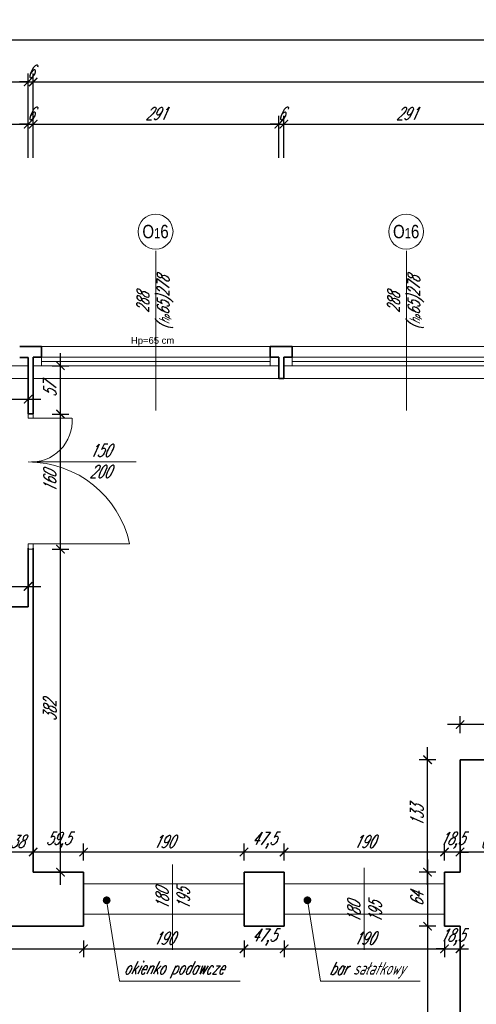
# Model space of a CAD drawing. Header units: millimetres. Extents: x 402 to 79005, y -7782 to 89952.
# Tile 229 of 256: x 23590 to 24131, y 39392 to 40556. Entities that reach past the tile are written whole.
import ezdxf

# ---------------------------------------------------------------- set-up
doc = ezdxf.new("R2010")
doc.units = ezdxf.units.MM
doc.header["$LTSCALE"] = 10
doc.layers.get('0').update_dxf_attribs({"lineweight": 0})
doc.layers.get('Defpoints').update_dxf_attribs({"color": 253})
for name, color, linetype, lineweight in [('01 parter - ściany', 253, 'Continuous', 35), ('03-01_okna', 253, 'Continuous', 15), ('03_drzwi', 253, 'Continuous', 15), ('04-1_widok', 253, 'Continuous', 5), ('05-01_wymiary', 253, 'Continuous', 5), ('05-03_opis', 253, 'Continuous', 5)]:
    doc.layers.add(name, color=color, linetype=linetype, lineweight=lineweight)
doc.styles.add('ariel', font='ARIAL.TTF', dxfattribs={"width": 0.8})
doc.styles.add('ariel_wym', font='simplex.shx', dxfattribs={"width": 0.65, "oblique": 25})
doc.styles.get("Standard").update_dxf_attribs({"font": 'arial.ttf'})
doc.dimstyles.new('ariel 50', dxfattribs={"dimtxt": 15, "dimasz": 10, "dimexe": 10, "dimexo": 0, "dimgap": 5, "dimtad": 1, "dimdec": 1, "dimrnd": 0.5, "dimtxsty": 'ariel_wym', "dimblk": 'ARCHTICK', "dimcen": 2.5, "dimdle": 15, "dimazin": 0, "dimtfac": 1, "dimtdec": 1, "dimtix": 1, "dimtmove": 0, "dimatfit": 3, "dimldrblk": 'DOT', "dimfxl": 0, "dimarcsym": 0})
doc.dimstyles.new('ariel 50 wnętrze', dxfattribs={"dimtxt": 15, "dimasz": 10, "dimexe": 10, "dimexo": 0, "dimgap": 5, "dimtad": 1, "dimdec": 1, "dimrnd": 0.5, "dimtxsty": 'ariel_wym', "dimblk": 'ARCHTICK', "dimcen": 2.5, "dimdle": 15, "dimazin": 0, "dimtfac": 1, "dimtdec": 1, "dimtix": 1, "dimtmove": 0, "dimatfit": 3, "dimldrblk": 'DOT', "dimfxl": 0, "dimarcsym": 0})

# ---------------------------------------------------------------- blocks, each defined once
blk = doc.blocks.new('_ArchTick')
at = {"color": 0, "linetype": 'ByBlock', "const_width": 0.15}
blk.add_lwpolyline([(-0.5, -0.5), (0.5, 0.5)], dxfattribs=at)
blk = doc.blocks.new('*D96')
at = {"layer": '05-01_wymiary', "color": 0, "lineweight": -2}
for p, q in [((23309.4, 40392.9), (23309.4, 40442.9)), ((23600.2, 40392.9), (23600.2, 40442.9)), ((23294.4, 40432.9), (23615.2, 40432.9))]:
    blk.add_line(p, q, dxfattribs=at)
at = {"layer": 'Defpoints', "color": 0}
for p in [(23600.2, 40432.9), (23600.2, 40157), (23309.4, 40132)]:
    blk.add_point(p, dxfattribs=at)
at = {"layer": '05-01_wymiary', "color": 0, "lineweight": -2, "xscale": 10, "yscale": 10, "zscale": 10, "rotation": 180}
blk.add_blockref('_ArchTick', (23309.4, 40432.9), dxfattribs=at)
at = {"layer": '05-01_wymiary', "color": 0, "lineweight": -2, "xscale": 10, "yscale": 10, "zscale": 10}
blk.add_blockref('_ArchTick', (23600.2, 40432.9), dxfattribs=at)
at = {"layer": '05-01_wymiary', "color": 0, "insert": (23454.8, 40445.4), "char_height": 15, "attachment_point": 5, "style": 'ariel_wym'}
blk.add_mtext('291', dxfattribs=at)
blk = doc.blocks.new('_Dot')
at = {"color": 0, "linetype": 'ByBlock', "lineweight": -2}
blk.add_line((-0.5, 0), (-1, 0), dxfattribs=at)
at = {"color": 0, "linetype": 'ByBlock', "const_width": 0.5}
blk.add_lwpolyline([(-0.25, 0, 1), (0.25, 0, 1)], format="xyb", close=True, dxfattribs=at)
blk = doc.blocks.new('*D97')
at = {"layer": '05-01_wymiary', "color": 0, "lineweight": -2}
for p, q in [((23600.2, 40392.9), (23600.2, 40442.9)), ((23606.2, 40392.9), (23606.2, 40442.9)), ((23600.2, 40432.9), (23590.2, 40432.9)), ((23600.2, 40432.9), (23606.2, 40432.9)), ((23606.2, 40432.9), (23616.2, 40432.9))]:
    blk.add_line(p, q, dxfattribs=at)
at = {"layer": 'Defpoints', "color": 0}
for p in [(23606.2, 40432.9), (23600.2, 40157), (23606.2, 40157)]:
    blk.add_point(p, dxfattribs=at)
at = {"layer": '05-01_wymiary', "color": 0, "lineweight": -2, "xscale": 10, "yscale": 10, "zscale": 10}
blk.add_blockref('_ArchTick', (23600.2, 40432.9), dxfattribs=at)
at = {"layer": '05-01_wymiary', "color": 0, "lineweight": -2, "xscale": 10, "yscale": 10, "zscale": 10, "rotation": 180}
blk.add_blockref('_ArchTick', (23606.2, 40432.9), dxfattribs=at)
at = {"layer": '05-01_wymiary', "color": 0, "insert": (23603.2, 40445.4), "char_height": 15, "attachment_point": 5, "style": 'ariel_wym'}
blk.add_mtext('6', dxfattribs=at)
blk = doc.blocks.new('*D98')
at = {"layer": '05-01_wymiary', "color": 0, "lineweight": -2}
for p, q in [((23606.2, 40392.9), (23606.2, 40442.9)), ((23897, 40392.9), (23897, 40442.9)), ((23591.2, 40432.9), (23912, 40432.9))]:
    blk.add_line(p, q, dxfattribs=at)
at = {"layer": 'Defpoints', "color": 0}
for p in [(23897, 40432.9), (23606.2, 40157), (23897, 40157.1)]:
    blk.add_point(p, dxfattribs=at)
at = {"layer": '05-01_wymiary', "color": 0, "lineweight": -2, "xscale": 10, "yscale": 10, "zscale": 10, "rotation": 180}
blk.add_blockref('_ArchTick', (23606.2, 40432.9), dxfattribs=at)
at = {"layer": '05-01_wymiary', "color": 0, "lineweight": -2, "xscale": 10, "yscale": 10, "zscale": 10}
blk.add_blockref('_ArchTick', (23897, 40432.9), dxfattribs=at)
at = {"layer": '05-01_wymiary', "color": 0, "insert": (23751.6, 40445.4), "char_height": 15, "attachment_point": 5, "style": 'ariel_wym'}
blk.add_mtext('291', dxfattribs=at)
blk = doc.blocks.new('*D99')
at = {"layer": '05-01_wymiary', "color": 0, "lineweight": -2}
for p, q in [((23897, 40392.9), (23897, 40442.9)), ((23903, 40392.9), (23903, 40442.9)), ((23897, 40432.9), (23887, 40432.9)), ((23897, 40432.9), (23903, 40432.9)), ((23903, 40432.9), (23913, 40432.9))]:
    blk.add_line(p, q, dxfattribs=at)
at = {"layer": 'Defpoints', "color": 0}
for p in [(23903, 40432.9), (23897, 40157.1), (23903, 40157.1)]:
    blk.add_point(p, dxfattribs=at)
at = {"layer": '05-01_wymiary', "color": 0, "lineweight": -2, "xscale": 10, "yscale": 10, "zscale": 10}
blk.add_blockref('_ArchTick', (23897, 40432.9), dxfattribs=at)
at = {"layer": '05-01_wymiary', "color": 0, "lineweight": -2, "xscale": 10, "yscale": 10, "zscale": 10, "rotation": 180}
blk.add_blockref('_ArchTick', (23903, 40432.9), dxfattribs=at)
at = {"layer": '05-01_wymiary', "color": 0, "insert": (23900, 40445.4), "char_height": 15, "attachment_point": 5, "style": 'ariel_wym'}
blk.add_mtext('6', dxfattribs=at)
blk = doc.blocks.new('*D100')
at = {"layer": '05-01_wymiary', "color": 0, "lineweight": -2}
for p, q in [((23903, 40392.9), (23903, 40442.9)), ((24193.8, 40392.9), (24193.8, 40442.9)), ((23888, 40432.9), (24208.8, 40432.9))]:
    blk.add_line(p, q, dxfattribs=at)
at = {"layer": 'Defpoints', "color": 0}
for p in [(24193.8, 40432.9), (23903, 40157.1), (24193.8, 40157.1)]:
    blk.add_point(p, dxfattribs=at)
at = {"layer": '05-01_wymiary', "color": 0, "lineweight": -2, "xscale": 10, "yscale": 10, "zscale": 10, "rotation": 180}
blk.add_blockref('_ArchTick', (23903, 40432.9), dxfattribs=at)
at = {"layer": '05-01_wymiary', "color": 0, "lineweight": -2, "xscale": 10, "yscale": 10, "zscale": 10}
blk.add_blockref('_ArchTick', (24193.8, 40432.9), dxfattribs=at)
at = {"layer": '05-01_wymiary', "color": 0, "insert": (24048.4, 40445.4), "char_height": 15, "attachment_point": 5, "style": 'ariel_wym'}
blk.add_mtext('291', dxfattribs=at)
blk = doc.blocks.new('*D112')
at = {"layer": '05-01_wymiary', "color": 0, "lineweight": -2}
for p, q in [((22857.5, 40442.8), (22857.5, 40492.8)), ((23600.2, 40442.8), (23600.2, 40492.8)), ((22842.5, 40482.8), (23615.2, 40482.8))]:
    blk.add_line(p, q, dxfattribs=at)
at = {"layer": 'Defpoints', "color": 0}
for p in [(23600.2, 40482.8), (22857.5, 40170), (23600.2, 40157)]:
    blk.add_point(p, dxfattribs=at)
at = {"layer": '05-01_wymiary', "color": 0, "lineweight": -2, "xscale": 10, "yscale": 10, "zscale": 10, "rotation": 180}
blk.add_blockref('_ArchTick', (22857.5, 40482.8), dxfattribs=at)
at = {"layer": '05-01_wymiary', "color": 0, "lineweight": -2, "xscale": 10, "yscale": 10, "zscale": 10}
blk.add_blockref('_ArchTick', (23600.2, 40482.8), dxfattribs=at)
at = {"layer": '05-01_wymiary', "color": 0, "insert": (23228.8, 40495.3), "char_height": 15, "attachment_point": 5, "style": 'ariel_wym'}
blk.add_mtext('743', dxfattribs=at)
blk = doc.blocks.new('*D113')
at = {"layer": '05-01_wymiary', "color": 0, "lineweight": -2}
for p, q in [((23600.2, 40442.8), (23600.2, 40492.8)), ((23606.2, 40442.8), (23606.2, 40492.8)), ((23600.2, 40482.8), (23590.2, 40482.8)), ((23600.2, 40482.8), (23606.2, 40482.8)), ((23606.2, 40482.8), (23616.2, 40482.8))]:
    blk.add_line(p, q, dxfattribs=at)
at = {"layer": 'Defpoints', "color": 0}
for p in [(23606.2, 40482.8), (23600.2, 40157), (23606.2, 40157)]:
    blk.add_point(p, dxfattribs=at)
at = {"layer": '05-01_wymiary', "color": 0, "lineweight": -2, "xscale": 10, "yscale": 10, "zscale": 10}
blk.add_blockref('_ArchTick', (23600.2, 40482.8), dxfattribs=at)
at = {"layer": '05-01_wymiary', "color": 0, "lineweight": -2, "xscale": 10, "yscale": 10, "zscale": 10, "rotation": 180}
blk.add_blockref('_ArchTick', (23606.2, 40482.8), dxfattribs=at)
at = {"layer": '05-01_wymiary', "color": 0, "insert": (23603.2, 40495.3), "char_height": 15, "attachment_point": 5, "style": 'ariel_wym'}
blk.add_mtext('6', dxfattribs=at)
blk = doc.blocks.new('*D114')
at = {"layer": '05-01_wymiary', "color": 0, "lineweight": -2}
for p, q in [((23606.2, 40442.8), (23606.2, 40492.8)), ((25377.9, 40442.8), (25377.9, 40492.8)), ((23591.2, 40482.8), (25392.9, 40482.8))]:
    blk.add_line(p, q, dxfattribs=at)
at = {"layer": 'Defpoints', "color": 0}
for p in [(25377.9, 40482.8), (23606.2, 40157), (25377.9, 40132)]:
    blk.add_point(p, dxfattribs=at)
at = {"layer": '05-01_wymiary', "color": 0, "lineweight": -2, "xscale": 10, "yscale": 10, "zscale": 10, "rotation": 180}
blk.add_blockref('_ArchTick', (23606.2, 40482.8), dxfattribs=at)
at = {"layer": '05-01_wymiary', "color": 0, "lineweight": -2, "xscale": 10, "yscale": 10, "zscale": 10}
blk.add_blockref('_ArchTick', (25377.9, 40482.8), dxfattribs=at)
at = {"layer": '05-01_wymiary', "color": 0, "insert": (24492, 40496.8), "char_height": 15, "attachment_point": 5, "style": 'ariel_wym'}
blk.add_mtext('1771,5', dxfattribs=at)
blk = doc.blocks.new('*D118')
at = {"layer": '05-01_wymiary', "color": 0, "lineweight": -2}
for p, q in [((22857.5, 40492.7), (22857.5, 40542.7)), ((25741.8, 40492.7), (25741.8, 40542.7)), ((22842.5, 40532.7), (25756.8, 40532.7))]:
    blk.add_line(p, q, dxfattribs=at)
at = {"layer": 'Defpoints', "color": 0}
for p in [(25741.8, 40532.7), (25741.8, 40206.8), (22857.5, 40170)]:
    blk.add_point(p, dxfattribs=at)
at = {"layer": '05-01_wymiary', "color": 0, "lineweight": -2, "xscale": 10, "yscale": 10, "zscale": 10, "rotation": 180}
blk.add_blockref('_ArchTick', (22857.5, 40532.7), dxfattribs=at)
at = {"layer": '05-01_wymiary', "color": 0, "lineweight": -2, "xscale": 10, "yscale": 10, "zscale": 10}
blk.add_blockref('_ArchTick', (25741.8, 40532.7), dxfattribs=at)
at = {"layer": '05-01_wymiary', "color": 0, "insert": (24299.6, 40546.6), "char_height": 15, "attachment_point": 5, "style": 'ariel_wym'}
blk.add_mtext('2884,5', dxfattribs=at)
blk = doc.blocks.new('*D704')
at = {"layer": '05-01_wymiary', "color": 0, "lineweight": -2}
for p, q in [((24111.7, 39581.8), (24111.7, 39561.8)), ((24175.8, 39581.8), (24175.8, 39561.8)), ((24190.8, 39571.8), (24096.7, 39571.8))]:
    blk.add_line(p, q, dxfattribs=at)
at = {"layer": 'Defpoints', "color": 0}
for p in [(24111.7, 39681), (24175.8, 39617), (24111.7, 39571.8)]:
    blk.add_point(p, dxfattribs=at)
at = {"layer": '05-01_wymiary', "color": 0, "lineweight": -2, "xscale": 10, "yscale": 10, "zscale": 10, "rotation": 180}
blk.add_blockref('_ArchTick', (24111.7, 39571.8), dxfattribs=at)
at = {"layer": '05-01_wymiary', "color": 0, "lineweight": -2, "xscale": 10, "yscale": 10, "zscale": 10}
blk.add_blockref('_ArchTick', (24175.8, 39571.8), dxfattribs=at)
at = {"layer": '05-01_wymiary', "color": 0, "insert": (24143.8, 39584.3), "char_height": 15, "attachment_point": 5, "style": 'ariel_wym'}
blk.add_mtext('64', dxfattribs=at)
blk = doc.blocks.new('*D716')
at = {"layer": '05-01_wymiary', "color": 0, "lineweight": -2}
for p, q in [((24111.7, 39712.6), (24111.7, 39732.6)), ((24221.7, 39712.6), (24221.7, 39732.6)), ((24236.7, 39722.6), (24096.7, 39722.6))]:
    blk.add_line(p, q, dxfattribs=at)
at = {"layer": 'Defpoints', "color": 0}
for p in [(24111.7, 39722.6), (24111.7, 39681), (24221.7, 39681)]:
    blk.add_point(p, dxfattribs=at)
at = {"layer": '05-01_wymiary', "color": 0, "lineweight": -2, "xscale": 10, "yscale": 10, "zscale": 10, "rotation": 180}
blk.add_blockref('_ArchTick', (24111.7, 39722.6), dxfattribs=at)
at = {"layer": '05-01_wymiary', "color": 0, "lineweight": -2, "xscale": 10, "yscale": 10, "zscale": 10}
blk.add_blockref('_ArchTick', (24221.7, 39722.6), dxfattribs=at)
at = {"layer": '05-01_wymiary', "color": 0, "insert": (24166.7, 39735.1), "char_height": 15, "attachment_point": 5, "style": 'ariel_wym'}
blk.add_mtext('110', dxfattribs=at)
blk = doc.blocks.new('*D717')
at = {"layer": '05-01_wymiary', "color": 0, "lineweight": -2}
for p, q in [((24073.2, 39533), (24073.2, 39696)), ((24083.2, 39681), (24063.2, 39681)), ((24083.2, 39548), (24063.2, 39548))]:
    blk.add_line(p, q, dxfattribs=at)
at = {"layer": 'Defpoints', "color": 0}
for p in [(24073.2, 39681), (24111.7, 39681), (24111.7, 39548)]:
    blk.add_point(p, dxfattribs=at)
at = {"layer": '05-01_wymiary', "color": 0, "lineweight": -2, "xscale": 10, "yscale": 10, "zscale": 10}
for p, rotation in [((24073.2, 39681), 90), ((24073.2, 39548), 270)]:
    blk.add_blockref('_ArchTick', p, dxfattribs=dict(at, rotation=rotation))
at = {"layer": '05-01_wymiary', "color": 0, "insert": (24060.7, 39614.5), "char_height": 15, "attachment_point": 5, "rotation": 90, "style": 'ariel_wym'}
blk.add_mtext('133', dxfattribs=at)
blk = doc.blocks.new('*D718')
at = {"layer": '05-01_wymiary', "color": 0, "lineweight": -2}
for p, q in [((24073.2, 39563), (24073.2, 39469)), ((24083.2, 39548), (24063.2, 39548)), ((24083.2, 39484), (24063.2, 39484))]:
    blk.add_line(p, q, dxfattribs=at)
at = {"layer": 'Defpoints', "color": 0}
for p in [(24111.7, 39548), (24073.2, 39484), (24111.7, 39484)]:
    blk.add_point(p, dxfattribs=at)
at = {"layer": '05-01_wymiary', "color": 0, "lineweight": -2, "xscale": 10, "yscale": 10, "zscale": 10}
for p, rotation in [((24073.2, 39548), 90), ((24073.2, 39484), 270)]:
    blk.add_blockref('_ArchTick', p, dxfattribs=dict(at, rotation=rotation))
at = {"layer": '05-01_wymiary', "color": 0, "insert": (24060.7, 39516), "char_height": 15, "attachment_point": 5, "rotation": 90, "style": 'ariel_wym'}
blk.add_mtext('64', dxfattribs=at)
blk = doc.blocks.new('*D719')
at = {"layer": '05-01_wymiary', "color": 0, "lineweight": -2}
for p, q in [((24073.2, 39499), (24073.2, 39132)), ((24083.2, 39484), (24063.2, 39484)), ((24083.2, 39147), (24063.2, 39147))]:
    blk.add_line(p, q, dxfattribs=at)
at = {"layer": 'Defpoints', "color": 0}
for p in [(24111.7, 39484), (24073.2, 39147), (24094.2, 39147)]:
    blk.add_point(p, dxfattribs=at)
at = {"layer": '05-01_wymiary', "color": 0, "lineweight": -2, "xscale": 10, "yscale": 10, "zscale": 10}
for p, rotation in [((24073.2, 39484), 90), ((24073.2, 39147), 270)]:
    blk.add_blockref('_ArchTick', p, dxfattribs=dict(at, rotation=rotation))
at = {"layer": '05-01_wymiary', "color": 0, "insert": (24060.7, 39315.5), "char_height": 15, "attachment_point": 5, "rotation": 90, "style": 'ariel_wym'}
blk.add_mtext('337', dxfattribs=at)
blk = doc.blocks.new('*D729')
at = {"layer": '05-01_wymiary', "color": 0, "lineweight": -2}
for p, q in [((24093.3, 39561.8), (24093.3, 39581.8)), ((24111.7, 39561.8), (24111.7, 39581.8)), ((24093.3, 39571.8), (24083.3, 39571.8)), ((24111.7, 39571.8), (24093.3, 39571.8)), ((24111.7, 39571.8), (24121.7, 39571.8))]:
    blk.add_line(p, q, dxfattribs=at)
at = {"layer": 'Defpoints', "color": 0}
for p in [(24093.3, 39571.8), (24093.3, 39548), (24111.7, 39548)]:
    blk.add_point(p, dxfattribs=at)
at = {"layer": '05-01_wymiary', "color": 0, "lineweight": -2, "xscale": 10, "yscale": 10, "zscale": 10}
blk.add_blockref('_ArchTick', (24093.3, 39571.8), dxfattribs=at)
at = {"layer": '05-01_wymiary', "color": 0, "lineweight": -2, "xscale": 10, "yscale": 10, "zscale": 10, "rotation": 180}
blk.add_blockref('_ArchTick', (24111.7, 39571.8), dxfattribs=at)
at = {"layer": '05-01_wymiary', "color": 0, "insert": (24102.5, 39585.7), "char_height": 15, "attachment_point": 5, "style": 'ariel_wym'}
blk.add_mtext('18,5', dxfattribs=at)
blk = doc.blocks.new('*D730')
at = {"layer": '05-01_wymiary', "color": 0, "lineweight": -2}
for p, q in [((23903.4, 39561.8), (23903.4, 39581.8)), ((24093.3, 39561.8), (24093.3, 39581.8)), ((24108.3, 39571.8), (23888.4, 39571.8))]:
    blk.add_line(p, q, dxfattribs=at)
at = {"layer": 'Defpoints', "color": 0}
for p in [(23903.4, 39571.8), (23903.4, 39548), (24093.3, 39548)]:
    blk.add_point(p, dxfattribs=at)
at = {"layer": '05-01_wymiary', "color": 0, "lineweight": -2, "xscale": 10, "yscale": 10, "zscale": 10, "rotation": 180}
blk.add_blockref('_ArchTick', (23903.4, 39571.8), dxfattribs=at)
at = {"layer": '05-01_wymiary', "color": 0, "lineweight": -2, "xscale": 10, "yscale": 10, "zscale": 10}
blk.add_blockref('_ArchTick', (24093.3, 39571.8), dxfattribs=at)
at = {"layer": '05-01_wymiary', "color": 0, "insert": (23998.3, 39584.3), "char_height": 15, "attachment_point": 5, "style": 'ariel_wym'}
blk.add_mtext('190', dxfattribs=at)
blk = doc.blocks.new('*D731')
at = {"layer": '05-01_wymiary', "color": 0, "lineweight": -2}
for p, q in [((23855.9, 39561.8), (23855.9, 39581.8)), ((23903.4, 39561.8), (23903.4, 39581.8)), ((23918.4, 39571.8), (23840.9, 39571.8))]:
    blk.add_line(p, q, dxfattribs=at)
at = {"layer": 'Defpoints', "color": 0}
for p in [(23855.9, 39571.8), (23855.9, 39548), (23903.4, 39548)]:
    blk.add_point(p, dxfattribs=at)
at = {"layer": '05-01_wymiary', "color": 0, "lineweight": -2, "xscale": 10, "yscale": 10, "zscale": 10, "rotation": 180}
blk.add_blockref('_ArchTick', (23855.9, 39571.8), dxfattribs=at)
at = {"layer": '05-01_wymiary', "color": 0, "lineweight": -2, "xscale": 10, "yscale": 10, "zscale": 10}
blk.add_blockref('_ArchTick', (23903.4, 39571.8), dxfattribs=at)
at = {"layer": '05-01_wymiary', "color": 0, "insert": (23879.6, 39585.7), "char_height": 15, "attachment_point": 5, "style": 'ariel_wym'}
blk.add_mtext('47,5', dxfattribs=at)
blk = doc.blocks.new('*D732')
at = {"layer": '05-01_wymiary', "color": 0, "lineweight": -2}
for p, q in [((23665.9, 39561.8), (23665.9, 39581.8)), ((23855.9, 39561.8), (23855.9, 39581.8)), ((23870.9, 39571.8), (23650.9, 39571.8))]:
    blk.add_line(p, q, dxfattribs=at)
at = {"layer": 'Defpoints', "color": 0}
for p in [(23665.9, 39571.8), (23665.9, 39548), (23855.9, 39548)]:
    blk.add_point(p, dxfattribs=at)
at = {"layer": '05-01_wymiary', "color": 0, "lineweight": -2, "xscale": 10, "yscale": 10, "zscale": 10, "rotation": 180}
blk.add_blockref('_ArchTick', (23665.9, 39571.8), dxfattribs=at)
at = {"layer": '05-01_wymiary', "color": 0, "lineweight": -2, "xscale": 10, "yscale": 10, "zscale": 10}
blk.add_blockref('_ArchTick', (23855.9, 39571.8), dxfattribs=at)
at = {"layer": '05-01_wymiary', "color": 0, "insert": (23760.9, 39584.3), "char_height": 15, "attachment_point": 5, "style": 'ariel_wym'}
blk.add_mtext('190', dxfattribs=at)
blk = doc.blocks.new('*D733')
at = {"layer": '05-01_wymiary', "color": 0, "lineweight": -2}
for p, q in [((23606.2, 39561.8), (23606.2, 39581.8)), ((23665.9, 39561.8), (23665.9, 39581.8)), ((23680.9, 39571.8), (23591.2, 39571.8))]:
    blk.add_line(p, q, dxfattribs=at)
at = {"layer": 'Defpoints', "color": 0}
for p in [(23606.2, 39571.8), (23606.2, 39548), (23665.9, 39548)]:
    blk.add_point(p, dxfattribs=at)
at = {"layer": '05-01_wymiary', "color": 0, "lineweight": -2, "xscale": 10, "yscale": 10, "zscale": 10, "rotation": 180}
blk.add_blockref('_ArchTick', (23606.2, 39571.8), dxfattribs=at)
at = {"layer": '05-01_wymiary', "color": 0, "lineweight": -2, "xscale": 10, "yscale": 10, "zscale": 10}
blk.add_blockref('_ArchTick', (23665.9, 39571.8), dxfattribs=at)
at = {"layer": '05-01_wymiary', "color": 0, "insert": (23636, 39585.7), "char_height": 15, "attachment_point": 5, "style": 'ariel_wym'}
blk.add_mtext('59,5', dxfattribs=at)
blk = doc.blocks.new('*D734')
at = {"layer": '05-01_wymiary', "color": 0, "lineweight": -2}
for p, q in [((23568.2, 39561.8), (23568.2, 39581.8)), ((23606.2, 39561.8), (23606.2, 39581.8)), ((23621.2, 39571.8), (23553.2, 39571.8))]:
    blk.add_line(p, q, dxfattribs=at)
at = {"layer": 'Defpoints', "color": 0}
for p in [(23568.2, 39571.8), (23568.2, 39548), (23606.2, 39548)]:
    blk.add_point(p, dxfattribs=at)
at = {"layer": '05-01_wymiary', "color": 0, "lineweight": -2, "xscale": 10, "yscale": 10, "zscale": 10, "rotation": 180}
blk.add_blockref('_ArchTick', (23568.2, 39571.8), dxfattribs=at)
at = {"layer": '05-01_wymiary', "color": 0, "lineweight": -2, "xscale": 10, "yscale": 10, "zscale": 10}
blk.add_blockref('_ArchTick', (23606.2, 39571.8), dxfattribs=at)
at = {"layer": '05-01_wymiary', "color": 0, "insert": (23587.2, 39584.3), "char_height": 15, "attachment_point": 5, "style": 'ariel_wym'}
blk.add_mtext('38', dxfattribs=at)
blk = doc.blocks.new('*D740')
at = {"layer": '05-01_wymiary', "color": 0, "lineweight": -2}
for p, q in [((23638.5, 39533), (23638.5, 39945.1)), ((23628.5, 39930.1), (23648.5, 39930.1)), ((23628.5, 39548), (23648.5, 39548))]:
    blk.add_line(p, q, dxfattribs=at)
at = {"layer": 'Defpoints', "color": 0}
for p in [(23606.3, 39930.1), (23638.5, 39930.1), (23606.2, 39548)]:
    blk.add_point(p, dxfattribs=at)
at = {"layer": '05-01_wymiary', "color": 0, "lineweight": -2, "xscale": 10, "yscale": 10, "zscale": 10}
for p, rotation in [((23638.5, 39930.1), 90), ((23638.5, 39548), 270)]:
    blk.add_blockref('_ArchTick', p, dxfattribs=dict(at, rotation=rotation))
at = {"layer": '05-01_wymiary', "color": 0, "insert": (23626, 39739.1), "char_height": 15, "attachment_point": 5, "rotation": 90, "style": 'ariel_wym'}
blk.add_mtext('382', dxfattribs=at)
blk = doc.blocks.new('*D741')
at = {"layer": '05-01_wymiary', "color": 0, "lineweight": -2}
for p, q in [((23638.5, 39915.1), (23638.5, 40105)), ((23628.5, 40090), (23648.5, 40090)), ((23628.5, 39930.1), (23648.5, 39930.1))]:
    blk.add_line(p, q, dxfattribs=at)
at = {"layer": 'Defpoints', "color": 0}
for p in [(23606.1, 40090), (23638.5, 40090), (23606.3, 39930.1)]:
    blk.add_point(p, dxfattribs=at)
at = {"layer": '05-01_wymiary', "color": 0, "lineweight": -2, "xscale": 10, "yscale": 10, "zscale": 10}
for p, rotation in [((23638.5, 40090), 90), ((23638.5, 39930.1), 270)]:
    blk.add_blockref('_ArchTick', p, dxfattribs=dict(at, rotation=rotation))
at = {"layer": '05-01_wymiary', "color": 0, "insert": (23626, 40010), "char_height": 15, "attachment_point": 5, "rotation": 90, "style": 'ariel_wym'}
blk.add_mtext('160', dxfattribs=at)
blk = doc.blocks.new('*D742')
at = {"layer": '05-01_wymiary', "color": 0, "lineweight": -2}
for p, q in [((23638.5, 40075), (23638.5, 40162.1)), ((23628.5, 40147.1), (23648.5, 40147.1)), ((23628.5, 40090), (23648.5, 40090))]:
    blk.add_line(p, q, dxfattribs=at)
at = {"layer": 'Defpoints', "color": 0}
for p in [(23606.2, 40147.1), (23638.5, 40147.1), (23606.1, 40090)]:
    blk.add_point(p, dxfattribs=at)
at = {"layer": '05-01_wymiary', "color": 0, "lineweight": -2, "xscale": 10, "yscale": 10, "zscale": 10}
for p, rotation in [((23638.5, 40147.1), 90), ((23638.5, 40090), 270)]:
    blk.add_blockref('_ArchTick', p, dxfattribs=dict(at, rotation=rotation))
at = {"layer": '05-01_wymiary', "color": 0, "insert": (23626, 40118.5), "char_height": 15, "attachment_point": 5, "rotation": 90, "style": 'ariel_wym'}
blk.add_mtext('57', dxfattribs=at)
blk = doc.blocks.new('*D744')
at = {"layer": '05-01_wymiary', "color": 0, "lineweight": -2}
for p, q in [((23543.5, 39809), (23543.5, 39877)), ((23553.5, 39862), (23533.5, 39862)), ((23553.5, 39824), (23533.5, 39824))]:
    blk.add_line(p, q, dxfattribs=at)
at = {"layer": 'Defpoints', "color": 0}
for p in [(23543.5, 39862), (23600.2, 39862), (23568.2, 39824)]:
    blk.add_point(p, dxfattribs=at)
at = {"layer": '05-01_wymiary', "color": 0, "lineweight": -2, "xscale": 10, "yscale": 10, "zscale": 10}
for p, rotation in [((23543.5, 39862), 90), ((23543.5, 39824), 270)]:
    blk.add_blockref('_ArchTick', p, dxfattribs=dict(at, rotation=rotation))
at = {"layer": '05-01_wymiary', "color": 0, "insert": (23531, 39843), "char_height": 15, "attachment_point": 5, "rotation": 90, "style": 'ariel_wym'}
blk.add_mtext('38', dxfattribs=at)
blk = doc.blocks.new('*D745')
at = {"layer": '05-01_wymiary', "color": 0, "lineweight": -2}
for p, q in [((23543.5, 39847), (23543.5, 40147.1)), ((23553.5, 40132.1), (23533.5, 40132.1)), ((23553.5, 39862), (23533.5, 39862))]:
    blk.add_line(p, q, dxfattribs=at)
at = {"layer": 'Defpoints', "color": 0}
for p in [(23543.5, 40132.1), (23600.2, 40132.1), (23600.2, 39862)]:
    blk.add_point(p, dxfattribs=at)
at = {"layer": '05-01_wymiary', "color": 0, "lineweight": -2, "xscale": 10, "yscale": 10, "zscale": 10}
for p, rotation in [((23543.5, 40132.1), 90), ((23543.5, 39862), 270)]:
    blk.add_blockref('_ArchTick', p, dxfattribs=dict(at, rotation=rotation))
at = {"layer": '05-01_wymiary', "color": 0, "insert": (23531, 39997.1), "char_height": 15, "attachment_point": 5, "rotation": 90, "style": 'ariel_wym'}
blk.add_mtext('270', dxfattribs=at)
blk = doc.blocks.new('*D746')
at = {"layer": '05-01_wymiary', "color": 0, "lineweight": -2}
for p, q in [((23543.5, 40117.1), (23543.5, 40185)), ((23553.5, 40170), (23533.5, 40170)), ((23553.5, 40132.1), (23533.5, 40132.1))]:
    blk.add_line(p, q, dxfattribs=at)
at = {"layer": 'Defpoints', "color": 0}
for p in [(23543.5, 40170), (23600.2, 40170), (23600.2, 40132.1)]:
    blk.add_point(p, dxfattribs=at)
at = {"layer": '05-01_wymiary', "color": 0, "lineweight": -2, "xscale": 10, "yscale": 10, "zscale": 10}
for p, rotation in [((23543.5, 40170), 90), ((23543.5, 40132.1), 270)]:
    blk.add_blockref('_ArchTick', p, dxfattribs=dict(at, rotation=rotation))
at = {"layer": '05-01_wymiary', "color": 0, "insert": (23531, 40151), "char_height": 15, "attachment_point": 5, "rotation": 90, "style": 'ariel_wym'}
blk.add_mtext('38', dxfattribs=at)
blk = doc.blocks.new('*D747')
at = {"layer": '05-01_wymiary', "color": 0, "lineweight": -2}
for p, q in [((22879, 39876), (22879, 39896)), ((23600.2, 39876), (23600.2, 39896)), ((22864, 39886), (23615.2, 39886))]:
    blk.add_line(p, q, dxfattribs=at)
at = {"layer": 'Defpoints', "color": 0}
for p in [(23600.2, 39886), (22879, 39862), (23600.2, 39860.7)]:
    blk.add_point(p, dxfattribs=at)
at = {"layer": '05-01_wymiary', "color": 0, "lineweight": -2, "xscale": 10, "yscale": 10, "zscale": 10, "rotation": 180}
blk.add_blockref('_ArchTick', (22879, 39886), dxfattribs=at)
at = {"layer": '05-01_wymiary', "color": 0, "lineweight": -2, "xscale": 10, "yscale": 10, "zscale": 10}
blk.add_blockref('_ArchTick', (23600.2, 39886), dxfattribs=at)
at = {"layer": '05-01_wymiary', "color": 0, "insert": (23239.6, 39898.5), "char_height": 15, "attachment_point": 5, "style": 'ariel_wym'}
blk.add_mtext('721', dxfattribs=at)
blk = doc.blocks.new('*D753')
at = {"layer": '05-01_wymiary', "color": 0, "lineweight": -2}
for p, q in [((23351.3, 39467.3), (23351.3, 39447.3)), ((23665.9, 39467.3), (23665.9, 39447.3)), ((23336.3, 39457.3), (23680.9, 39457.3))]:
    blk.add_line(p, q, dxfattribs=at)
at = {"layer": 'Defpoints', "color": 0}
for p in [(23351.3, 39484), (23665.9, 39484), (23665.9, 39457.3)]:
    blk.add_point(p, dxfattribs=at)
at = {"layer": '05-01_wymiary', "color": 0, "lineweight": -2, "xscale": 10, "yscale": 10, "zscale": 10, "rotation": 180}
blk.add_blockref('_ArchTick', (23351.3, 39457.3), dxfattribs=at)
at = {"layer": '05-01_wymiary', "color": 0, "lineweight": -2, "xscale": 10, "yscale": 10, "zscale": 10}
blk.add_blockref('_ArchTick', (23665.9, 39457.3), dxfattribs=at)
at = {"layer": '05-01_wymiary', "color": 0, "insert": (23508.6, 39471.2), "char_height": 15, "attachment_point": 5, "style": 'ariel_wym'}
blk.add_mtext('314,5', dxfattribs=at)
blk = doc.blocks.new('*D754')
at = {"layer": '05-01_wymiary', "color": 0, "lineweight": -2}
for p, q in [((23665.9, 39467.3), (23665.9, 39447.3)), ((23855.9, 39467.3), (23855.9, 39447.3)), ((23650.9, 39457.3), (23870.9, 39457.3))]:
    blk.add_line(p, q, dxfattribs=at)
at = {"layer": 'Defpoints', "color": 0}
for p in [(23665.9, 39484), (23855.9, 39484), (23855.9, 39457.3)]:
    blk.add_point(p, dxfattribs=at)
at = {"layer": '05-01_wymiary', "color": 0, "lineweight": -2, "xscale": 10, "yscale": 10, "zscale": 10, "rotation": 180}
blk.add_blockref('_ArchTick', (23665.9, 39457.3), dxfattribs=at)
at = {"layer": '05-01_wymiary', "color": 0, "lineweight": -2, "xscale": 10, "yscale": 10, "zscale": 10}
blk.add_blockref('_ArchTick', (23855.9, 39457.3), dxfattribs=at)
at = {"layer": '05-01_wymiary', "color": 0, "insert": (23760.9, 39469.8), "char_height": 15, "attachment_point": 5, "style": 'ariel_wym'}
blk.add_mtext('190', dxfattribs=at)
blk = doc.blocks.new('*D755')
at = {"layer": '05-01_wymiary', "color": 0, "lineweight": -2}
for p, q in [((23855.9, 39467.3), (23855.9, 39447.3)), ((23903.4, 39467.3), (23903.4, 39447.3)), ((23840.9, 39457.3), (23918.4, 39457.3))]:
    blk.add_line(p, q, dxfattribs=at)
at = {"layer": 'Defpoints', "color": 0}
for p in [(23855.9, 39484), (23903.4, 39484), (23903.4, 39457.3)]:
    blk.add_point(p, dxfattribs=at)
at = {"layer": '05-01_wymiary', "color": 0, "lineweight": -2, "xscale": 10, "yscale": 10, "zscale": 10, "rotation": 180}
blk.add_blockref('_ArchTick', (23855.9, 39457.3), dxfattribs=at)
at = {"layer": '05-01_wymiary', "color": 0, "lineweight": -2, "xscale": 10, "yscale": 10, "zscale": 10}
blk.add_blockref('_ArchTick', (23903.4, 39457.3), dxfattribs=at)
at = {"layer": '05-01_wymiary', "color": 0, "insert": (23879.6, 39471.2), "char_height": 15, "attachment_point": 5, "style": 'ariel_wym'}
blk.add_mtext('47,5', dxfattribs=at)
blk = doc.blocks.new('*D756')
at = {"layer": '05-01_wymiary', "color": 0, "lineweight": -2}
for p, q in [((23903.4, 39467.3), (23903.4, 39447.3)), ((24093.3, 39467.3), (24093.3, 39447.3)), ((23888.4, 39457.3), (24108.3, 39457.3))]:
    blk.add_line(p, q, dxfattribs=at)
at = {"layer": 'Defpoints', "color": 0}
for p in [(23903.4, 39484), (24093.3, 39484), (24093.3, 39457.3)]:
    blk.add_point(p, dxfattribs=at)
at = {"layer": '05-01_wymiary', "color": 0, "lineweight": -2, "xscale": 10, "yscale": 10, "zscale": 10, "rotation": 180}
blk.add_blockref('_ArchTick', (23903.4, 39457.3), dxfattribs=at)
at = {"layer": '05-01_wymiary', "color": 0, "lineweight": -2, "xscale": 10, "yscale": 10, "zscale": 10}
blk.add_blockref('_ArchTick', (24093.3, 39457.3), dxfattribs=at)
at = {"layer": '05-01_wymiary', "color": 0, "insert": (23998.3, 39469.8), "char_height": 15, "attachment_point": 5, "style": 'ariel_wym'}
blk.add_mtext('190', dxfattribs=at)
blk = doc.blocks.new('*D757')
at = {"layer": '05-01_wymiary', "color": 0, "lineweight": -2}
for p, q in [((24093.3, 39467.3), (24093.3, 39447.3)), ((24111.7, 39467.3), (24111.7, 39447.3)), ((24093.3, 39457.3), (24083.3, 39457.3)), ((24093.3, 39457.3), (24111.7, 39457.3)), ((24111.7, 39457.3), (24121.7, 39457.3))]:
    blk.add_line(p, q, dxfattribs=at)
at = {"layer": 'Defpoints', "color": 0}
for p in [(24093.3, 39484), (24111.7, 39484), (24111.7, 39457.3)]:
    blk.add_point(p, dxfattribs=at)
at = {"layer": '05-01_wymiary', "color": 0, "lineweight": -2, "xscale": 10, "yscale": 10, "zscale": 10}
blk.add_blockref('_ArchTick', (24093.3, 39457.3), dxfattribs=at)
at = {"layer": '05-01_wymiary', "color": 0, "lineweight": -2, "xscale": 10, "yscale": 10, "zscale": 10, "rotation": 180}
blk.add_blockref('_ArchTick', (24111.7, 39457.3), dxfattribs=at)
at = {"layer": '05-01_wymiary', "color": 0, "insert": (24102.5, 39471.2), "char_height": 15, "attachment_point": 5, "style": 'ariel_wym'}
blk.add_mtext('18,5', dxfattribs=at)
blk = doc.blocks.new('*D645')
at = {"layer": '05-01_wymiary', "color": 0, "lineweight": -2}
for p, q in [((23275.1, 40107.5), (23275.1, 40117.5)), ((23600.2, 40107.5), (23600.2, 40117.5)), ((23260.1, 40107.5), (23615.2, 40107.5))]:
    blk.add_line(p, q, dxfattribs=at)
at = {"layer": 'Defpoints', "color": 0}
for p in [(23275.1, 40107.5), (23600.2, 40107.5), (23600.2, 40107.5)]:
    blk.add_point(p, dxfattribs=at)
at = {"layer": '05-01_wymiary', "color": 0, "lineweight": -2, "xscale": 10, "yscale": 10, "zscale": 10, "rotation": 180}
blk.add_blockref('_ArchTick', (23275.1, 40107.5), dxfattribs=at)
at = {"layer": '05-01_wymiary', "color": 0, "lineweight": -2, "xscale": 10, "yscale": 10, "zscale": 10}
blk.add_blockref('_ArchTick', (23600.2, 40107.5), dxfattribs=at)
at = {"layer": '05-01_wymiary', "color": 0, "insert": (23437.7, 40120), "char_height": 15, "attachment_point": 5, "style": 'ariel_wym'}
blk.add_mtext('325', dxfattribs=at)

msp = doc.modelspace()

# ---------------------------------------------------------------- hatches: boundary and pattern name
at = {"layer": '03_drzwi'}
for points in [[(23697.87, 39514.74, 1), (23688.62, 39514.74, 1)], [(23935.58, 39514.74, 1), (23926.33, 39514.74, 1)]]:
    msp.add_hatch(color=256, dxfattribs=at).paths.add_polyline_path(points)

# ---------------------------------------------------------------- linework, layer by layer
at = {"layer": '01 parter - ściany'}
for p, q in [((23590.21, 40170.03), (23616.21, 40170.03)), ((23616.21, 40170.05), (23616.21, 40157.05)), ((23886.99, 40170.05), (23886.99, 40157.05)), ((23886.99, 40170.05), (23912.99, 40170.05)), ((23912.99, 40170.06), (23912.99, 40157.07)), ((23600.21, 40157.04), (23590.21, 40157.04)), ((23600.21, 40157.04), (23600.21, 40090.01)), ((23616.21, 40157.05), (23606.21, 40157.05)), ((23606.21, 40157.05), (23606.21, 40090.01)), ((23896.99, 40157.05), (23886.99, 40157.05)), ((23896.99, 40157.05), (23896.99, 40132.05)), ((23902.99, 40157.07), (23902.99, 40132.06)), ((23912.99, 40157.06), (23902.99, 40157.06)), ((23896.99, 40132.05), (23902.99, 40132.05)), ((23600.21, 40090.01), (23606.11, 40090.01)), ((23600.34, 39931.46), (23600.21, 39862.05)), ((23606.32, 39931.46), (23606.21, 39548.05)), ((23600.21, 39862.05), (22879, 39862.05)), ((24221.69, 39681.05), (24111.69, 39681.05)), ((24111.69, 39681.05), (24111.69, 39548.05)), ((23606.21, 39548.05), (23665.88, 39548.05)), ((23665.88, 39548.05), (23665.88, 39484.05)), ((23855.86, 39548.05), (23903.36, 39548.05)), ((23855.86, 39548.05), (23855.86, 39484.05)), ((23903.36, 39548.05), (23903.36, 39484.05)), ((24093.33, 39548.05), (24111.69, 39548.05)), ((24093.33, 39548.05), (24093.33, 39484.05)), ((23351.33, 39484.05), (23665.88, 39484.05)), ((23855.86, 39484.05), (23903.36, 39484.05)), ((24093.33, 39484.05), (24111.69, 39484.05)), ((24111.69, 39484.05), (24111.69, 39147.05))]:
    msp.add_line(p, q, dxfattribs=at)
at = {"layer": '03-01_okna', "linetype": 'Continuous', "lineweight": 0}
for p, q in [((23616.21, 40170.05), (23886.99, 40170.05)), ((23912.99, 40170.03), (24183.77, 40170.03)), ((23616.21, 40157.05), (23886.99, 40157.05)), ((23616.21, 40147.05), (23616.21, 40157.05)), ((23616.21, 40152.05), (23886.99, 40152.05)), ((23886.99, 40147.05), (23886.99, 40157.05)), ((23912.99, 40157.05), (24183.77, 40157.05)), ((23912.99, 40147.05), (23912.99, 40157.05)), ((23912.99, 40152.05), (24183.77, 40152.05)), ((23309.43, 40147.05), (23600.21, 40147.05)), ((23606.21, 40147.05), (23896.99, 40147.05)), ((23902.99, 40147.05), (24193.77, 40147.05)), ((23665.88, 39534.15), (23855.86, 39534.15)), ((23903.36, 39534.15), (24093.33, 39534.15)), ((23665.88, 39498.37), (23855.86, 39498.37)), ((23903.36, 39498.37), (24093.33, 39498.37))]:
    msp.add_line(p, q, dxfattribs=at)
at = {"layer": '03_drzwi'}
for p, q in [((23652.16, 40085.23), (23600.22, 40085.23)), ((23604.23, 40033.23), (23728.3, 40033.23)), ((23606.34, 39936.23), (23720.45, 39936.27)), ((23771.36, 39456.12), (23771.36, 39557.19)), ((23998.35, 39456.12), (23998.35, 39553.11)), ((23693.02, 39514.74), (23708.57, 39419)), ((23931.08, 39514.74), (23946.63, 39419)), ((23708.57, 39419), (23851.38, 39419)), ((23946.63, 39419), (24064.64, 39419))]:
    msp.add_line(p, q, dxfattribs=at)
for points in [[(23606.21, 40090.01), (23600.24, 40090.01), (23600.24, 40085.23), (23606.21, 40085.23)], [(23606.32, 39936.23), (23600.34, 39936.23), (23600.34, 39930.06), (23606.32, 39930.06)]]:
    msp.add_lwpolyline(points, close=True, dxfattribs=at)
for centre, radius, start, end in [((23603.54, 40081.98), 48.86, 266.20086, 3.81164), ((23600.2, 39910.26), 123.04, 12.20307, 89.95172)]:
    msp.add_arc(centre, radius, start, end, dxfattribs=at)
at = {"layer": '04-1_widok'}
for p, q in [((23309.43, 40132.06), (23600.21, 40132.06)), ((23606.21, 40132.06), (23896.99, 40132.06)), ((23902.99, 40132.05), (24193.77, 40132.05))]:
    msp.add_line(p, q, dxfattribs=at)
at = {"layer": '05-03_opis', "lineweight": 0}
for p, q in [((23751.6, 40094.3), (23751.6, 40283.06)), ((24048.38, 40094.28), (24048.38, 40283.04))]:
    msp.add_line(p, q, dxfattribs=at)
for centre in [(23751.1, 40305.75), (24047.88, 40305.73)]:
    msp.add_circle(centre, 20.69, dxfattribs=at)

# ---------------------------------------------------------------- texts
at = {"layer": '01 parter - ściany', "insert": (23722, 40170.65), "char_height": 8, "width": 160.5905, "attachment_point": 7, "rotation": 0.0085}
msp.add_mtext('Hp=65 cm', dxfattribs=at)
at = {"layer": '03_drzwi', "char_height": 15, "width": 160.5905, "attachment_point": 7, "style": 'ariel_wym'}
for s, insert in [('150\\P200', (23672.95, 40014.43)), ('okienko podawcze', (23713.35, 39422.16)), ('bar sałatkowy', (23956.7, 39422.16))]:
    msp.add_mtext(s, dxfattribs=dict(at, insert=insert))
at = {"layer": '03_drzwi', "char_height": 15, "width": 160.5905, "attachment_point": 7, "rotation": 90, "style": 'ariel_wym'}
for insert in [(23791.5, 39503.6), (24018.49, 39487.96)]:
    msp.add_mtext('180\\P195', dxfattribs=dict(at, insert=insert))
at = {"layer": '05-03_opis', "lineweight": 0, "char_height": 15.84, "width": 75.1935, "attachment_point": 5, "style": 'ariel'}
for insert in [(23751.1, 40305.75), (24047.88, 40305.73)]:
    msp.add_mtext('O{\\H0.7576x;1}6', dxfattribs=dict(at, insert=insert))
at = {"layer": '05-03_opis', "lineweight": 0, "char_height": 14.4, "width": 62.6613, "attachment_point": 5, "rotation": 90, "style": 'ariel_wym'}
for insert in [(23750.53, 40221.69), (24047.31, 40221.68)]:
    msp.add_mtext('288\\P({\\H0.8333x;h\\H0.6x;p}65)278', dxfattribs=dict(at, insert=insert))

# ---------------------------------------------------------------- dimensions: what is measured, and where the dimension line sits
at = {"layer": '05-01_wymiary'}
for base, p1, p2, dimstyle, picture, middle in [((25741.83, 40532.71), (22857.46, 40170.05), (25741.83, 40206.85), 'ariel 50', '*D118', (24299.65, 40546.63)), ((23600.2136, 40482.8272), (22857.4635, 40170.0465), (23600.2136, 40157.0355), 'ariel 50', '*D112', (23228.8386, 40495.3272)), ((23606.21, 40482.83), (23600.21, 40157.04), (23606.21, 40157.05), 'ariel 50', '*D113', (23603.21, 40495.33)), ((25377.89, 40482.83), (23606.21, 40157.05), (25377.89, 40132.04), 'ariel 50', '*D114', (24492.05, 40496.76)), ((23600.21, 40432.95), (23309.43, 40132.05), (23600.21, 40157.04), 'ariel 50', '*D96', (23454.82, 40445.45)), ((23606.21, 40432.95), (23600.21, 40157.04), (23606.21, 40157.05), 'ariel 50', '*D97', (23603.21, 40445.45)), ((23896.99, 40432.95), (23606.21, 40157.05), (23896.99, 40157.05), 'ariel 50', '*D98', (23751.6, 40445.45)), ((23902.99, 40432.95), (23896.99, 40157.05), (23902.99, 40157.07), 'ariel 50', '*D99', (23899.99, 40445.45)), ((24193.77, 40432.95), (23902.99, 40157.07), (24193.77, 40157.05), 'ariel 50', '*D100', (24048.38, 40445.45)), ((23600.21, 40107.47), (23275.12, 40107.47), (23600.21, 40107.47), 'ariel 50 wnętrze', '*D645', (23437.67, 40119.97)), ((24111.69, 39722.64), (24221.69, 39681.05), (24111.69, 39681.05), 'ariel 50 wnętrze', '*D716', (24166.69, 39735.14)), ((24111.69, 39571.77), (24175.83, 39617.05), (24111.69, 39681.05), 'ariel 50 wnętrze', '*D704', (24143.76, 39584.27)), ((23568.21, 39571.77), (23606.21, 39548.05), (23568.21, 39548.05), 'ariel 50 wnętrze', '*D734', (23587.21, 39584.27)), ((23606.21, 39571.77), (23665.88, 39548.05), (23606.21, 39548.05), 'ariel 50 wnętrze', '*D733', (23636.05, 39585.7)), ((23665.88, 39571.77), (23855.86, 39548.05), (23665.88, 39548.05), 'ariel 50 wnętrze', '*D732', (23760.87, 39584.27)), ((23855.86, 39571.77), (23903.36, 39548.05), (23855.86, 39548.05), 'ariel 50 wnętrze', '*D731', (23879.61, 39585.7)), ((23903.36, 39571.77), (24093.33, 39548.05), (23903.36, 39548.05), 'ariel 50 wnętrze', '*D730', (23998.35, 39584.27)), ((24093.33, 39571.77), (24111.69, 39548.05), (24093.33, 39548.05), 'ariel 50 wnętrze', '*D729', (24102.51, 39585.7)), ((23665.882, 39457.3167), (23351.3324, 39484.0465), (23665.882, 39484.0465), 'ariel 50 wnętrze', '*D753', (23508.6072, 39471.2453)), ((23855.86, 39457.32), (23665.88, 39484.05), (23855.86, 39484.05), 'ariel 50 wnętrze', '*D754', (23760.87, 39469.82)), ((23903.36, 39457.32), (23855.86, 39484.05), (23903.36, 39484.05), 'ariel 50 wnętrze', '*D755', (23879.61, 39471.25)), ((24093.33, 39457.32), (23903.36, 39484.05), (24093.33, 39484.05), 'ariel 50 wnętrze', '*D756', (23998.35, 39469.82)), ((24111.69, 39457.32), (24093.33, 39484.05), (24111.69, 39484.05), 'ariel 50 wnętrze', '*D757', (24102.51, 39471.25))]:
    dim = msp.add_linear_dim(base=base, p1=p1, p2=p2, dimstyle=dimstyle, override={"dimtmove": 1}, dxfattribs=at)
    dim.commit()
    dim.dimension.update_dxf_attribs({"geometry": picture, "text_midpoint": middle})
for base, p1, p2, picture, middle in [((23543.55, 40170.03), (23600.21, 40132.06), (23600.15, 40170.03), '*D746', (23531.05, 40151.05)), ((23638.54, 40147.05), (23606.11, 40090.01), (23606.21, 40147.05), '*D742', (23626.04, 40118.53)), ((23543.55, 40132.06), (23600.21, 39862.05), (23600.21, 40132.06), '*D745', (23531.05, 39997.05)), ((23638.544, 40090.0081), (23606.3174, 39930.0599), (23606.1098, 40090.0081), '*D741', (23626.044, 40010.034)), ((23543.55, 39862.05), (23568.21, 39824.05), (23600.21, 39862.05), '*D744', (23531.05, 39843.05)), ((24073.24, 39484.05), (24111.69, 39548.05), (24111.69, 39484.05), '*D718', (24060.74, 39516.05)), ((24073.24, 39147.05), (24111.69, 39484.05), (24094.24, 39147.05), '*D719', (24060.74, 39315.55))]:
    dim = msp.add_linear_dim(base=base, p1=p1, p2=p2, angle=90, dimstyle='ariel 50 wnętrze', override={"dimtmove": 1}, dxfattribs=at)
    dim.commit()
    dim.dimension.update_dxf_attribs({"geometry": picture, "text_midpoint": middle})
for base, p1, p2, picture, middle in [((23638.54, 39930.06), (23606.21, 39548.05), (23606.32, 39930.06), '*D740', (23626.04, 39739.05)), ((24073.24, 39681.05), (24111.69, 39548.05), (24111.69, 39681.05), '*D717', (24060.74, 39614.55))]:
    dim = msp.add_linear_dim(base=base, p1=p1, p2=p2, angle=90, dimstyle='ariel 50 wnętrze', dxfattribs=at)
    dim.commit()
    dim.dimension.update_dxf_attribs({"geometry": picture, "text_midpoint": middle})
dim = msp.add_linear_dim(base=(23600.21, 39886.03), p1=(22879, 39862.05), p2=(23600.21, 39860.74), dimstyle='ariel 50 wnętrze', dxfattribs=at)
dim.commit()
dim.dimension.update_dxf_attribs({"geometry": '*D747', "text_midpoint": (23239.61, 39898.53)})

doc.saveas('drawing.dxf')
